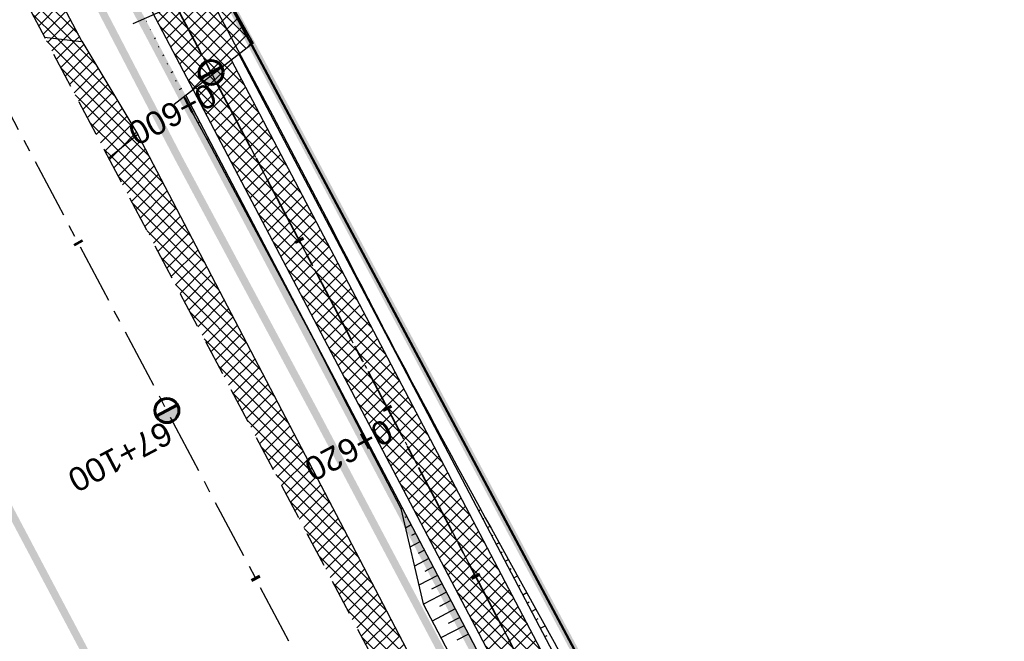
# Model space of a CAD drawing. Header units: metres. Extents: x 7529682 to 7533751, y 5721195 to 5727842.
# Tile 152 of 179: x 7529987 to 7530039, y 5727237 to 5727270. Entities that reach past the tile are written whole.
import ezdxf

# ---------------------------------------------------------------- set-up
doc = ezdxf.new("R2010")
doc.units = ezdxf.units.M
for name, pattern in [('817-dzialki-09-05-04$0$HIDDEN', [0.375, 0.25, -0.125]), ('ACAD_ISO05W100', [33, 24, -3, 0, -3, 0, -3]), ('CENTER', [50.8, 31.75, -6.35, 6.35, -6.35]), ('CENTER2', [28.575, 19.05, -3.175, 3.175, -3.175]), ('HIDDEN', [9.525, 6.35, -3.175])]:
    doc.linetypes.add(name, pattern=pattern)
for name, color, linetype in [('C-DROGI-SYTUACJA', 7, 'Continuous'), ('C-DROGI-SYTUACJA-ETYKIETY', 7, 'Continuous'), ('D-hatch-pobocza', 131, 'Continuous'), ('D-hatch-zjazdy-BA', 244, 'Continuous'), ('D-hatch-zjazdy-kruszywo', 111, 'Continuous'), ('D-pobocza', 60, 'Continuous'), ('D-rowy', 160, 'Continuous'), ('D-skarpa', 2, 'Continuous'), ('D-skarpa-kreskowanie', 2, 'Continuous')]:
    doc.layers.add(name, color=color, linetype=linetype)
for name, color, linetype, lineweight, true_color in [('D-ewidencja-numery', 7, 'Continuous', 50, 0x40ff00), ('D-hatch-ciag-pieszo-rowerowy', 7, 'Continuous', 13, 0xff9f80), ('D-LR-etap-III', 7, '817-dzialki-09-05-04$0$HIDDEN', 50, 0x00008f)]:
    doc.layers.add(name, color=color, linetype=linetype, lineweight=lineweight, true_color=true_color)
for name, color, linetype, lineweight in [('D-krawędzie', 3, 'Continuous', 30), ('D-obrzeża', 2, 'Continuous', 30), ('D-oś', 10, 'CENTER', 30), ('D-pas-drogowy', 7, 'ACAD_ISO05W100', 50), ('D-zjazdy', 202, 'Continuous', 30)]:
    doc.layers.add(name, color=color, linetype=linetype, lineweight=lineweight)
doc.layers.add('poprzeczki', color=7, linetype='Continuous', true_color=0x0000c7)
doc.styles.get("Standard").update_dxf_attribs({"font": 'arial.ttf'})
pattern_1 = [(45, (0, 0), (-0.33675960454, 0.33675960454), []), (135, (0, 0), (-0.33675960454, -0.33675960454), [])]

# ---------------------------------------------------------------- blocks, each defined once
blk = doc.blocks.new('kilometraz')
at = {"linetype": 'ByBlock', "lineweight": -2}
blk.add_hatch(color=0, dxfattribs=at).paths.add_polyline_path([(0, -0.28125, 0.41421356), (0.28125, 0, 0.41421356), (0, 0.28125)])
at = {"color": 0, "linetype": 'ByBlock', "lineweight": -2}
blk.add_line((0, 0.28125), (0, -0.28125), dxfattribs=at)
blk.add_circle((0, 0), 0.28125, dxfattribs=at)
blk = doc.blocks.new('AeccTickLine')
at = {"color": 0, "linetype": 'ByBlock', "lineweight": -2}
blk.add_line((0, 1), (0, -1), dxfattribs=at)

msp = doc.modelspace()

# ---------------------------------------------------------------- hatches: boundary and pattern name
at = {"layer": 'D-hatch-ciag-pieszo-rowerowy'}
h = msp.add_hatch(dxfattribs=at)
h.set_pattern_fill('ANSI37', color=256, scale=0.15, style=0)
h.set_pattern_definition(pattern_1)
h.paths.add_polyline_path([(7530087.679, 5727092.356), (7530089.826, 5727093.645), (7530088.918, 5727095.394), (7530067.691, 5727136.19), (7530050.056, 5727169.469), (7530031.716, 5727204.157), (7530016.024, 5727233.702), (7529998.202, 5727267.634), (7529996.2, 5727266.069), (7530013.813, 5727232.534), (7530029.507, 5727202.986), (7530047.847, 5727168.299), (7530065.478, 5727135.027), (7530086.699, 5727094.242)])
at = {"layer": 'D-hatch-pobocza'}
h = msp.add_hatch(dxfattribs=at)
h.set_pattern_fill('ANSI37', color=256, scale=0.15, style=0)
h.set_pattern_definition(pattern_1)
h.paths.add_polyline_path([(7529905.34, 5727429.09), (7529892.28, 5727453.58), (7529881.53, 5727473.69), (7529872.27, 5727491.4), (7529857.46, 5727519.14), (7529841.38, 5727549.79), (7529827.75, 5727575.78), (7529816.4, 5727596.89), (7529800.43, 5727627.4), (7529788.07, 5727650.98), (7529775.85, 5727673.83), (7529761.3, 5727701.31), (7529749.89, 5727722.83), (7529745.5, 5727731.66), (7529738.971, 5727744.085), (7529737.465, 5727743.316), (7529742.213, 5727734.302), (7529762.326, 5727696.274), (7529777.785, 5727667.006), (7529799.322, 5727626.3), (7529822.193, 5727583.156), (7529846.924, 5727536.347), (7529864.752, 5727502.663), (7529900.459, 5727434.965), (7529935.352, 5727369.308), (7529971.476, 5727300.786), (7529988.361, 5727268.841), (7529990.28, 5727268.6), (7529990.329, 5727268.617), (7529981.66, 5727284.96), (7529968.42, 5727309.6), (7529956.4, 5727332.85), (7529943.52, 5727357.04), (7529932.32, 5727378.32), (7529916.68, 5727408.01)])
h = msp.add_hatch(dxfattribs=at)
h.set_pattern_fill('ANSI37', color=256, scale=0.15, style=0)
h.set_pattern_definition(pattern_1)
h.paths.add_polyline_path([(7530033.2, 5727187.89), (7530019.74, 5727212.96), (7530009.31, 5727233.03), (7529993.271, 5727263.708), (7529991.738, 5727262.452), (7530006.702, 5727234.141), (7530044.198, 5727163.133), (7530082.89, 5727090.2), (7530088.411, 5727079.773), (7530090.482, 5727079.128), (7530082.53, 5727094.32), (7530071.3, 5727115.82), (7530059.02, 5727138.69), (7530045.92, 5727163.31)])
at = {"layer": 'D-hatch-zjazdy-BA'}
h = msp.add_hatch(dxfattribs=at)
h.set_pattern_fill('ANSI37', color=256, scale=0.15, style=0)
h.set_pattern_definition(pattern_1)
h.paths.add_polyline_path([(7529996.2, 5727266.069), (7529999.357, 5727268.527), (7529997.636, 5727271.592), (7529994.115, 5727270.039)])
at = {"layer": 'D-hatch-zjazdy-kruszywo'}
h = msp.add_hatch(dxfattribs=at)
h.set_pattern_fill('ANSI37', color=256, scale=0.15, style=0)
h.set_pattern_definition(pattern_1)
h.paths.add_polyline_path([(7529990.329, 5727268.617), (7529990.28, 5727268.6), (7529988.361, 5727268.841), (7529991.738, 5727262.452), (7529993.271, 5727263.708)])

# ---------------------------------------------------------------- linework, layer by layer
at = {"layer": 'C-DROGI-SYTUACJA', "color": 10, "linetype": 'CENTER2', "lineweight": 35, "ltscale": 0.2}
msp.add_lwpolyline([(7529994.785, 5727271.452), (7530014.919, 5727233.118), (7530030.611, 5727203.571), (7530048.952, 5727168.884), (7530066.584, 5727135.609), (7530088.792, 5727092.929), (7530119.442, 5727037.047), (7530133.98, 5727010.094), (7530160.017, 5726961.45), (7530183.787, 5726917.333), (7530204.666, 5726877.528), (7530227.909, 5726832.904), (7530259.102, 5726774.826, 0.063585), (7530264.989, 5726766.578), (7530268.47, 5726762.818, -0.065084), (7530272.969, 5726756.475), (7530281.424, 5726740.504, -0.065084)], format="xyb", dxfattribs=at)
at = {"layer": 'D-ewidencja-numery', "color": 12, "ltscale": 15, "true_color": 0xc70000}
msp.add_lwpolyline([(7529996.497, 5727273.662), (7530017.541, 5727234.203), (7530033.054, 5727204.864), (7530051.623, 5727170.223), (7530069.277, 5727137.016), (7530089.385, 5727097.534), (7530109.713, 5727060.747), (7530136.77, 5727011.64), (7530162.447, 5726962.744), (7530187.674, 5726916.992), (7530207.821, 5726879.335), (7530230.626, 5726834.519), (7530262.288, 5726776.618), (7530277.51, 5726760.213), (7530286.037, 5726744.107)], dxfattribs=at)
at = {"layer": 'D-krawędzie', "linetype": 'HIDDEN', "ltscale": 0.3}
msp.add_lwpolyline([(7529737.465, 5727743.316), (7529742.213, 5727734.302), (7529762.326, 5727696.274), (7529777.785, 5727667.006), (7529799.322, 5727626.3), (7529822.193, 5727583.156), (7529846.924, 5727536.347), (7529864.752, 5727502.663), (7529900.459, 5727434.965), (7529935.352, 5727369.308), (7529971.476, 5727300.786), (7530006.702, 5727234.141), (7530044.198, 5727163.133), (7530082.89, 5727090.2), (7530098.687, 5727060.362), (7530131.998, 5726997.21), (7530163.822, 5726937.097), (7530204.081, 5726861.013), (7530247.82, 5726778.438), (7530252.22, 5726770.26), (7530259.735, 5726756.9), (7530263.782, 5726749.287), (7530270.196, 5726737.096)], dxfattribs=at)
at = {"layer": 'D-LR-etap-III', "ltscale": 10, "flags": 128}
msp.add_lwpolyline([(7531750.474, 5723895.103, 0.4, 0.4, 0), (7531750.505, 5723895.13, 0.4, 0.4, 0), (7531682.71, 5724022.92, 0.4, 0.4, 0), (7531619.177, 5724147.204, 0.4, 0.4, 0), (7531592.309, 5724198.489, 0.4, 0.4, 0), (7531553.264, 5724272.919, 0.4, 0.4, 0), (7531504.02, 5724366.79, 0.4, 0.4, 0), (7531482.09, 5724407.62, 0.4, 0.4, 0), (7531412.35, 5724541.183, 0.4, 0.4, 0), (7531388.464, 5724586.93, 0.4, 0.4, 0), (7531345.12, 5724669.94, 0.4, 0.4, 0), (7531127.66, 5725081.67, 0.4, 0.4, 0), (7531059.253, 5725211.041, 0.4, 0.4, 0), (7531008.007, 5725307.954, 0.4, 0.4, 0), (7530964.182, 5725390.836, 0.4, 0.4, 0), (7530914.557, 5725484.684, 0.4, 0.4, 0), (7530865.243, 5725577.494, 0.4, 0.4, 0), (7530840.085, 5725624.059, 0.4, 0.4, 0), (7530802.56, 5725694.925, 0.4, 0.4, 0), (7530755.54, 5725787.51, 0.4, 0.4, 0), (7530708.718, 5725876.303, 0.4, 0.4, 0), (7530695.12, 5725902.09, 0.4, 0.4, 0), (7530642.914, 5726001.078, 0.4, 0.4, 0), (7530634.935, 5726016.147, 0.4, 0.4, 0), (7530610.82, 5726061.93, 0.4, 0.4, 0), (7530610.82, 5726061.93, 0.4, 0.4, 0), (7530607.21, 5726063.51, 0.4, 0.4, 0), (7530597.42, 5726080.68, 0.4, 0.4, 0), (7530591.16, 5726088.44, 0.4, 0.4, 0), (7530581.28, 5726107.21, 0.4, 0.4, 0), (7530571.29, 5726130.56, 0.4, 0.4, 0), (7530549.555, 5726171.527, 0.4, 0.4, 0), (7530531.014, 5726206.474, 0.4, 0.4, 0), (7530516.461, 5726236.017, 0.4, 0.4, 0), (7530500.799, 5726266.141, 0.4, 0.4, 0), (7530491.35, 5726283.94, 0.4, 0.4, 0), (7530482.4, 5726303.41, 0.4, 0.4, 0), (7530482.4, 5726303.41, 0.4, 0.4, 0), (7530450.41, 5726357.28, 0.4, 0.4, 0), (7530397.759, 5726458.5, 0.4, 0.4, 0), (7530334.708, 5726583.665, 0.4, 0.4, 0), (7530303.939, 5726645.168, 0.4, 0.4, 0), (7530300.51, 5726651.778, 0.4, 0.4, 0), (7530289.214, 5726671.967, 0.4, 0.4, 0), (7530281.54, 5726685.57, 0.4, 0.4, 0), (7530261.371, 5726724.163, 0.4, 0.4, 0), (7530254.03, 5726738.21, 0.4, 0.4, 0), (7530197.22, 5726845.06, 0.4, 0.4, 0), (7530194.71, 5726849.15, 0.4, 0.4, 0), (7530195.92, 5726850.75, 0.4, 0.4, 0), (7530170.547, 5726892.961, 0.4, 0.4, 0), (7530143.175, 5726945.066, 0.4, 0.4, 0), (7530105.06, 5727018.32, 0.4, 0.4, 0), (7530100.06, 5727027.16, 0.4, 0.4, 0), (7530062.319, 5727099.625, 0.4, 0.4, 0), (7530015.379, 5727189.42, 0.4, 0.4, 0), (7529983.208, 5727250.207, 0.4, 0.4, 0), (7529953.284, 5727306.747, 0.4, 0.4, 0), (7529900.671, 5727406.159, 0.4, 0.4, 0), (7529890.63, 5727425.131, 0.4, 0.4, 0), (7529875.155, 5727454.426, 0.4, 0.4, 0), (7529857.56, 5727487.787, 0.4, 0.4, 0), (7529835.194, 5727530.193, 0.4, 0.4, 0), (7529811.741, 5727574.662, 0.4, 0.4, 0), (7529792.102, 5727611.923, 0.4, 0.4, 0), (7529768.066, 5727657.47, 0.4, 0.4, 0), (7529755.211, 5727682.131, 0.4, 0.4, 0), (7529753.31, 5727681.13, 0.4, 0.4, 0), (7529739.21, 5727707.77, 0.4, 0.4, 0), (7529735.395, 5727711.252, 0.4, 0.4, 0), (7529725.42, 5727730.2, 0.4, 0.4, 0), (7529723.55, 5727729.88, 0.4, 0.4, 0), (7529695.567, 5727782.932, 0.4, 0.4, 0), (7529717.68, 5727794.024, 0.4, 0.4, 0), (7529736.275, 5727758.647, 0.4, 0.4, 0), (7529736.275, 5727758.647, 0.4, 0.4, 0), (7529744.511, 5727750.406, 0.4, 0.4, 0), (7529744.511, 5727750.406, 0.4, 0.4, 0), (7529750.283, 5727738.55, 0.4, 0.4, 0), (7529777.109, 5727687.569, 0.4, 0.4, 0), (7529796.515, 5727651.33, 0.4, 0.4, 0), (7529814.938, 5727616.793, 0.4, 0.4, 0), (7529839.007, 5727572.304, 0.4, 0.4, 0), (7529860.618, 5727532.509, 0.4, 0.4, 0), (7529882.349, 5727491.504, 0.4, 0.4, 0), (7529904.865, 5727449.096, 0.4, 0.4, 0), (7529920.747, 5727418.885, 0.4, 0.4, 0), (7529946.677, 5727368.547, 0.4, 0.4, 0), (7529972.025, 5727320.573, 0.4, 0.4, 0), (7529987.74, 5727290.153, 0.4, 0.4, 0), (7529996.497, 5727273.662, 0.4, 0.4, 0), (7530017.541, 5727234.203, 0.4, 0.4, 0), (7530033.054, 5727204.864, 0.4, 0.4, 0), (7530051.623, 5727170.223, 0.4, 0.4, 0), (7530069.277, 5727137.016, 0.4, 0.4, 0), (7530089.385, 5727097.534, 0.4, 0.4, 0), (7530109.713, 5727060.747, 0.4, 0.4, 0), (7530136.77, 5727011.64, 0.4, 0.4, 0), (7530162.447, 5726962.744, 0.4, 0.4, 0), (7530187.674, 5726916.992, 0.4, 0.4, 0), (7530207.821, 5726879.335, 0.4, 0.4, 0), (7530230.626, 5726834.519, 0.4, 0.4, 0), (7530262.288, 5726776.618, 0.4, 0.4, 0), (7530277.51, 5726760.213, 0.4, 0.4, 0), (7530286.037, 5726744.107, 0.4, 0.4, 0), (7530288.097, 5726735.884, 0.4, 0.4, 0), (7530290.394, 5726725.047, 0.4, 0.4, 0), (7530296.177, 5726713.583, 0.4, 0.4, 0), (7530302.726, 5726701.182, 0.4, 0.4, 0), (7530325.685, 5726657.466, 0.4, 0.4, 0), (7530343.244, 5726623.649, 0.4, 0.4, 0), (7530360.23, 5726591.747, 0.4, 0.4, 0), (7530383.209, 5726548.059, 0.4, 0.4, 0), (7530406.018, 5726503.606, 0.4, 0.4, 0), (7530427.465, 5726462.62, 0.4, 0.4, 0), (7530447.928, 5726424.388, 0.4, 0.4, 0), (7530471.127, 5726379.921, 0.4, 0.4, 0), (7530490.501, 5726343.033, 0.4, 0.4, 0), (7530509.499, 5726306.733, 0.4, 0.4, 0), (7530529.89, 5726267.244, 0.4, 0.4, 0), (7530543.852, 5726238.99, 0.4, 0.4, 0), (7530554.809, 5726218.944, 0.4, 0.4, 0), (7530559.027, 5726212.223, 0.4, 0.4, 0), (7530563.061, 5726206.41, 0.4, 0.4, 0), (7530566.934, 5726200.464, 0.4, 0.4, 0), (7530569.771, 5726194.902, 0.4, 0.4, 0), (7530571.473, 5726191.282, 0.4, 0.4, 0), (7530572.839, 5726188.025, 0.4, 0.4, 0), (7530575.295, 5726182.035, 0.4, 0.4, 0), (7530579.737, 5726173.306, 0.4, 0.4, 0), (7530583.3, 5726167.41, 0.4, 0.4, 0), (7530593.4, 5726163.33, 0.4, 0.4, 0), (7530598.618, 5726155.264, 0.4, 0.4, 0), (7530608.258, 5726140.497, 0.4, 0.4, 0), (7530603.27, 5726136.83, 0.4, 0.4, 0), (7530606.53, 5726131.84, 0.4, 0.4, 0), (7530604.239, 5726124.217, 0.4, 0.4, 0), (7530605.847, 5726121.63, 0.4, 0.4, 0), (7530608.972, 5726116.164, 0.4, 0.4, 0), (7530618.114, 5726097.791, 0.4, 0.4, 0), (7530651.213, 5726034.96, 0.4, 0.4, 0), (7530670.244, 5725998.611, 0.4, 0.4, 0), (7530698.075, 5725945.953, 0.4, 0.4, 0), (7530716.506, 5725911.305, 0.4, 0.4, 0), (7530735.223, 5725875.667, 0.4, 0.4, 0), (7530752.504, 5725842.155, 0.4, 0.4, 0), (7530778.311, 5725793.501, 0.4, 0.4, 0), (7530797.5, 5725756.382, 0.4, 0.4, 0), (7530812.519, 5725728.289, 0.4, 0.4, 0), (7530820.039, 5725713.16, 0.4, 0.4, 0), (7530822.422, 5725710.194, 0.4, 0.4, 0), (7530833.155, 5725688.801, 0.4, 0.4, 0), (7530849.629, 5725656.159, 0.4, 0.4, 0), (7530867.983, 5725621.964, 0.4, 0.4, 0), (7530872.63, 5725612.888, 0.4, 0.4, 0), (7530880.354, 5725597.595, 0.4, 0.4, 0), (7530883.839, 5725593.389, 0.4, 0.4, 0), (7530891.782, 5725587.763, 0.4, 0.4, 0), (7530895.039, 5725584.281, 0.4, 0.4, 0), (7530897.034, 5725580.941, 0.4, 0.4, 0), (7530900.952, 5725579.946, 0.4, 0.4, 0), (7530904.81, 5725571.977, 0.4, 0.4, 0), (7530903.682, 5725568.566, 0.4, 0.4, 0), (7530908.901, 5725558.845, 0.4, 0.4, 0), (7530910.252, 5725545.672, 0.4, 0.4, 0), (7530912.873, 5725538.646, 0.4, 0.4, 0), (7530945.278, 5725478.464, 0.4, 0.4, 0), (7530959.692, 5725450.246, 0.4, 0.4, 0), (7531002.827, 5725368.192, 0.4, 0.4, 0), (7531044.704, 5725290.314, 0.4, 0.4, 0), (7531064.099, 5725253.213, 0.4, 0.4, 0), (7531083.01, 5725216.678, 0.4, 0.4, 0), (7531113.013, 5725158.466, 0.4, 0.4, 0), (7531137.364, 5725113.071, 0.4, 0.4, 0), (7531150.831, 5725086.712, 0.4, 0.4, 0), (7531159.746, 5725076.641, 0.4, 0.4, 0), (7531166.31, 5725074.58, 0.4, 0.4, 0), (7531172.29, 5725062.58, 0.4, 0.4, 0), (7531170.59, 5725055.606, 0.4, 0.4, 0), (7531173.733, 5725044.081, 0.4, 0.4, 0), (7531215.342, 5724964.86, 0.4, 0.4, 0), (7531238.054, 5724921.685, 0.4, 0.4, 0), (7531262.39, 5724875.283, 0.4, 0.4, 0), (7531295.587, 5724811.266, 0.4, 0.4, 0), (7531348.488, 5724712.363, 0.4, 0.4, 0), (7531363.741, 5724682.684, 0.4, 0.4, 0), (7531366.987, 5724675.865, 0.4, 0.4, 0), (7531382.541, 5724646.111, 0.4, 0.4, 0), (7531401.299, 5724610.875, 0.4, 0.4, 0), (7531428.965, 5724558.862, 0.4, 0.4, 0), (7531449.111, 5724520.398, 0.4, 0.4, 0), (7531477.293, 5724465.831, 0.4, 0.4, 0), (7531500.996, 5724421.113, 0.4, 0.4, 0), (7531512.122, 5724400.549, 0.4, 0.4, 0), (7531513.782, 5724396.757, 0.4, 0.4, 0), (7531526.32, 5724379.39, 0.4, 0.4, 0), (7531566.784, 5724302.736, 0.4, 0.4, 0), (7531612.277, 5724225.61, 0.4, 0.4, 0), (7531620.493, 5724210.548, 0.4, 0.4, 0), (7531631.578, 5724196.258, 0.4, 0.4, 0), (7531653.484, 5724152.434, 0.4, 0.4, 0), (7531661.151, 5724128.494, 0.4, 0.4, 0), (7531673.881, 5724101.186, 0.4, 0.4, 0), (7531684.691, 5724081.184, 0.4, 0.4, 0), (7531699.212, 5724051.17, 0.4, 0.4, 0), (7531704.034, 5724040.584, 0.4, 0.4, 0), (7531704.034, 5724040.584, 0.4, 0.4, 0), (7531703.913, 5724037.17, 0.4, 0.4, 0), (7531736.42, 5723969.232, 0.4, 0.4, 0), (7531738.285, 5723967.699, 0.4, 0.4, 0), (7531742.181, 5723962.346, 0.4, 0.4, 0), (7531744.286, 5723958.616, 0.4, 0.4, 0), (7531755.393, 5723944.193, 0.4, 0.4, 0), (7531758.69, 5723936.76, 0.4, 0.4, 0), (7531780.08, 5723929.25, 0.4, 0.4, 0), (7531792.612, 5723906.338, 0.4, 0.4, 0), (7531792.612, 5723906.338, 0.4, 0.4, 0), (7531756.962, 5723883.055, 0.4, 0.4, 0), (7531750.46, 5723895.13, 0.4, 0.4, 0), (7531750.46, 5723895.13, 0, 0, 0)], format="xyseb", dxfattribs=at)
at = {"layer": 'D-obrzeża'}
for points in [[(7530255.071, 5726779.69), (7530226.804, 5726832.32), (7530203.558, 5726876.949), (7530182.683, 5726916.746), (7530158.916, 5726960.858), (7530132.878, 5727009.502), (7530118.344, 5727036.45), (7530087.65, 5727092.412), (7530086.699, 5727094.242), (7530065.478, 5727135.027), (7530047.847, 5727168.299), (7530029.507, 5727202.986), (7530013.813, 5727232.534), (7529993.681, 5727270.865)], [(7530097.92, 5727078.885), (7530089.894, 5727093.518), (7530067.691, 5727136.19), (7530050.056, 5727169.469), (7530031.716, 5727204.157), (7530016.024, 5727233.702), (7529998.205, 5727267.629)]]:
    msp.add_lwpolyline(points, dxfattribs=at)
at = {"layer": 'D-oś', "ltscale": 0.1}
msp.add_lwpolyline([(7530260.688, 5726747.65), (7530256.664, 5726755.22), (7530249.153, 5726768.573), (7530244.732, 5726776.79), (7530200.988, 5726859.376), (7530160.728, 5726935.459), (7530128.903, 5726995.575), (7530095.593, 5727058.727), (7530079.798, 5727088.56), (7530041.105, 5727161.496), (7530003.607, 5727232.506), (7529968.381, 5727299.153), (7529932.259, 5727367.671), (7529897.365, 5727433.327), (7529861.657, 5727501.028), (7529843.829, 5727534.712), (7529819.1, 5727581.518), (7529796.228, 5727624.663), (7529774.69, 5727665.371), (7529759.232, 5727694.637), (7529739.12, 5727732.663), (7529700.238, 5727806.043)], dxfattribs=at)
at = {"layer": 'D-oś', "ltscale": 0.03}
msp.add_lwpolyline([(7529994.785, 5727271.452), (7530014.919, 5727233.118), (7530030.611, 5727203.571), (7530048.952, 5727168.884), (7530066.584, 5727135.609), (7530088.792, 5727092.929), (7530119.442, 5727037.047), (7530133.98, 5727010.094), (7530160.017, 5726961.45), (7530183.787, 5726917.333), (7530204.666, 5726877.528), (7530227.909, 5726832.904), (7530259.102, 5726774.826, 0.063585), (7530264.989, 5726766.578), (7530268.47, 5726762.818, -0.065084), (7530272.969, 5726756.475), (7530281.424, 5726740.504, -0.065084)], format="xyb", dxfattribs=at)
at = {"layer": 'D-pas-drogowy', "ltscale": 0.2, "flags": 128}
msp.add_lwpolyline([(7531633.019, 5724182.834, 0.4, 0.4, 0), (7531617.559, 5724211.608, 0.4, 0.4, 0), (7531566.784, 5724302.736, 0.4, 0.4, 0), (7531538.419, 5724356.47, 0.4, 0.4, 0), (7531526.32, 5724379.39, 0.4, 0.4, 0), (7531516.102, 5724393.607, 0.4, 0.4, 0.001485), (7531513.78, 5724396.838, 0.4, 0.4, 0), (7531501.87, 5724413.41, 0.4, 0.4, 0), (7531474.926, 5724464.508, 0.4, 0.4, 0), (7531446.2, 5724518.992, 0.4, 0.4, 0), (7531424.962, 5724559.262, 0.4, 0.4, 0), (7531398.444, 5724609.566, 0.4, 0.4, 0), (7531379.647, 5724645.216, 0.4, 0.4, 0), (7531365.23, 5724672.56, 0.4, 0.4, 0), (7531341.306, 5724717.915, 0.4, 0.4, 0), (7531312.9, 5724771.789, 0.4, 0.4, 0), (7531292.591, 5724810.307, 0.4, 0.4, 0), (7531259.392, 5724873.271, 0.4, 0.4, 0), (7531233.74, 5724921.923, 0.4, 0.4, 0), (7531203.073, 5724980.092, 0.4, 0.4, 0), (7531173.471, 5725036.225, 0.4, 0.4, 0), (7531168.27, 5725046.09, 0.4, 0.4, 0), (7531172.29, 5725062.58, 0.4, 0.4, 0), (7531166.31, 5725074.58, 0.4, 0.4, 0), (7531150.32, 5725079.6, 0.4, 0.4, 0), (7531141.5, 5725096.43, 0.4, 0.4, 0), (7531109.312, 5725157.814, 0.4, 0.4, 0), (7531086.641, 5725201.048, 0.4, 0.4, 0), (7531059.198, 5725253.384, 0.4, 0.4, 0), (7531028.207, 5725312.489, 0.4, 0.4, 0), (7530999.105, 5725367.99, 0.4, 0.4, 0), (7530956.248, 5725449.725, 0.4, 0.4, 0), (7530924.398, 5725510.464, 0.4, 0.4, 0), (7530897.51, 5725561.74, 0.4, 0.4, 0), (7530894.46, 5725566.14, 0.4, 0.4, 0), (7530892.16, 5725570.49, 0.4, 0.4, 0), (7530869.363, 5725613.307, 0.4, 0.4, 0), (7530861.694, 5725627.705, 0.4, 0.4, 0), (7530852.74, 5725644.52, 0.4, 0.4, 0), (7530831.51, 5725684.2, 0.4, 0.4, 0), (7530811.13, 5725722.52, 0.4, 0.4, 0), (7530792.348, 5725757.941, 0.4, 0.4, 0), (7530768.03, 5725803.8, 0.4, 0.4, 0), (7530748.769, 5725840.179, 0.4, 0.4, 0), (7530727.7, 5725879.97, 0.4, 0.4, 0), (7530712.098, 5725909.545, 0.4, 0.4, 0), (7530693.644, 5725944.645, 0.4, 0.4, 0), (7530665.702, 5725997.539, 0.4, 0.4, 0), (7530641.76, 5726042.88, 0.4, 0.4, 0), (7530616.5, 5726091.48, 0.4, 0.4, 0), (7530604.628, 5726114.32, 0.4, 0.4, -0.007763), (7530602.5, 5726118.43, 0.4, 0.4, 0), (7530603.992, 5726123.395, 0.4, 0.4, 0), (7530606.53, 5726131.84, 0.4, 0.4, 0), (7530603.27, 5726136.83, 0.4, 0.4, 0), (7530593.776, 5726151.369, 0.4, 0.4, 0), (7530590.203, 5726156.84, 0.4, 0.4, 0), (7530583.3, 5726167.41, 0.4, 0.4, 0), (7530580.578, 5726170.428, 0.4, 0.4, 0), (7530575.85, 5726175.67, 0.4, 0.4, 0), (7530569.01, 5726186.66, 0.4, 0.4, 0), (7530562.555, 5726199.189, 0.4, 0.4, 0), (7530555.67, 5726211.39, 0.4, 0.4, 0), (7530548.29, 5726224.23, 0.4, 0.4, 0), (7530540.58, 5726237.71, 0.4, 0.4, 0), (7530532.68, 5726252.65, 0.4, 0.4, 0), (7530524.06, 5726269.35, 0.4, 0.4, 0), (7530502.82, 5726309.91, 0.4, 0.4, 0), (7530488.83, 5726336.63, 0.4, 0.4, 0), (7530466.03, 5726380.16, 0.4, 0.4, 0), (7530438.47, 5726432.77, 0.4, 0.4, 0), (7530424.53, 5726459.09, 0.4, 0.4, 0), (7530401.63, 5726502.97, 0.4, 0.4, 0), (7530383.38, 5726538.06, 0.4, 0.4, 0), (7530353.97, 5726593.52, 0.4, 0.4, 0), (7530338.47, 5726622.74, 0.4, 0.4, 0), (7530322.01, 5726653.88, 0.4, 0.4, 0), (7530297.54, 5726700.33, 0.4, 0.4, 0), (7530287.38, 5726719.6, 0.4, 0.4, 0), (7530285.95, 5726722.316, 0.4, 0.4, 0), (7530280.26, 5726733.12, 0.4, 0.4, 0), (7530266.73, 5726758.74, 0.4, 0.4, 0), (7530260.42, 5726770.47, 0.4, 0.4, 0), (7530253.25, 5726783.82, 0.4, 0.4, 0), (7530244.95, 5726799.33, 0.4, 0.4, 0), (7530239.39, 5726808.49, 0.4, 0.4, 0), (7530238.29, 5726807.9, 0.4, 0.4, 0), (7530218.11, 5726850.67, 0.4, 0.4, 0), (7530175.907, 5726928.168, 0.4, 0.4, 0), (7530096.68, 5727076.15, 0.4, 0.4, 0), (7530094.68, 5727079.89, 0.4, 0.4, 0), (7530064.597, 5727135.523, 0.4, 0.4, 0), (7530046.731, 5727168.892, 0.4, 0.4, 0), (7530025.803, 5727208.461, 0.4, 0.4, 0), (7530012.847, 5727232.979, 0.4, 0.4, 0), (7529994.15, 5727268.45, 0.4, 0.4, 0), (7529981.671, 5727291.93, 0.4, 0.4, 0), (7529949.89, 5727351.73, 0.4, 0.4, 0), (7529924.75, 5727399.03, 0.4, 0.4, 0), (7529915.516, 5727417.1, 0.4, 0.4, 0), (7529885.83, 5727475.19, 0.4, 0.4, 0), (7529862.56, 5727519.97, 0.4, 0.4, 0), (7529852.985, 5727538.191, 0.4, 0.4, 0), (7529836.513, 5727569.511, 0.4, 0.4, 0), (7529815.369, 5727609.141, 0.4, 0.4, 0), (7529792.795, 5727651.247, 0.4, 0.4, 0), (7529774.199, 5727685.858, 0.4, 0.4, 0), (7529746.966, 5727736.059, 0.4, 0.4, 0), (7529733.92, 5727757.62, 0.4, 0.4, 0), (7529708.607, 5727806.389, 0.4, 0.4, 0), (7529688.492, 5727796.345, 0.4, 0.4, 0), (7529723.55, 5727729.88, 0.4, 0.4, 0), (7529725.42, 5727730.2, 0.4, 0.4, 0), (7529735.38, 5727711.28, 0.4, 0.4, 0), (7529739.21, 5727707.77, 0.4, 0.4, 0), (7529753.31, 5727681.13, 0.4, 0.4, 0), (7529755.178, 5727682.114, 0.4, 0.4, 0), (7529792.102, 5727611.923, 0.4, 0.4, 0), (7529811.741, 5727574.662, 0.4, 0.4, 0), (7529835.194, 5727530.193, 0.4, 0.4, 0), (7529857.56, 5727487.787, 0.4, 0.4, 0), (7529875.155, 5727454.426, 0.4, 0.4, 0), (7529890.63, 5727425.131, 0.4, 0.4, 0), (7529900.671, 5727406.159, 0.4, 0.4, 0), (7529953.284, 5727306.747, 0.4, 0.4, 0), (7529983.208, 5727250.207, 0.4, 0.4, 0), (7530015.379, 5727189.42, 0.4, 0.4, 0), (7530062.319, 5727099.625, 0.4, 0.4, 0), (7530100.06, 5727027.16, 0.4, 0.4, 0), (7530105.06, 5727018.32, 0.4, 0.4, 0), (7530143.175, 5726945.066, 0.4, 0.4, 0), (7530170.547, 5726892.961, 0.4, 0.4, 0), (7530195.92, 5726850.75, 0.4, 0.4, 0), (7530194.71, 5726849.15, 0.4, 0.4, 0), (7530197.22, 5726845.06, 0.4, 0.4, 0), (7530254.03, 5726738.21, 0.4, 0.4, 0), (7530261.371, 5726724.163, 0.4, 0.4, 0), (7530281.54, 5726685.57, 0.4, 0.4, 0), (7530289.214, 5726671.967, 0.4, 0.4, 0), (7530300.51, 5726651.778, 0.4, 0.4, 0), (7530303.939, 5726645.168, 0.4, 0.4, 0), (7530334.708, 5726583.665, 0.4, 0.4, 0), (7530397.759, 5726458.5, 0.4, 0.4, 0), (7530450.41, 5726357.28, 0.4, 0.4, 0), (7530482.4, 5726303.41, 0.4, 0.4, 0), (7530483.688, 5726301.003, 0.4, 0.4, 0), (7530491.35, 5726283.94, 0.4, 0.4, 0), (7530512.67, 5726243.78, 0.4, 0.4, 0), (7530529.43, 5726209.46, 0.4, 0.4, 0), (7530571.29, 5726130.56, 0.4, 0.4, 0), (7530581.28, 5726107.21, 0.4, 0.4, 0), (7530591.16, 5726088.44, 0.4, 0.4, 0), (7530597.42, 5726080.68, 0.4, 0.4, 0), (7530607.21, 5726063.51, 0.4, 0.4, 0), (7530610.82, 5726061.93, 0.4, 0.4, 0), (7530634.935, 5726016.147, 0.4, 0.4, 0), (7530642.914, 5726001.078, 0.4, 0.4, 0), (7530695.12, 5725902.09, 0.4, 0.4, 0), (7530708.718, 5725876.303, 0.4, 0.4, 0), (7530755.54, 5725787.51, 0.4, 0.4, 0), (7530802.56, 5725694.925, 0.4, 0.4, 0), (7530840.085, 5725624.059, 0.4, 0.4, 0), (7530865.243, 5725577.494, 0.4, 0.4, 0), (7530914.557, 5725484.684, 0.4, 0.4, 0), (7530964.182, 5725390.836, 0.4, 0.4, 0), (7531008.007, 5725307.954, 0.4, 0.4, 0), (7531059.253, 5725211.041, 0.4, 0.4, 0), (7531127.66, 5725081.67, 0.4, 0.4, 0), (7531345.12, 5724669.94, 0.4, 0.4, 0), (7531388.464, 5724586.93, 0.4, 0.4, 0), (7531412.35, 5724541.183, 0.4, 0.4, 0), (7531482.09, 5724407.62, 0.4, 0.4, 0), (7531504.02, 5724366.79, 0.4, 0.4, 0), (7531519.374, 5724337.52, 0.4, 0.4, 0), (7531563.749, 5724252.932, 0.4, 0.4, 0), (7531602.175, 5724179.681, 0.4, 0.4, 0), (7531619.177, 5724147.204, 0.4, 0.4, 0), (7531625.038, 5724135.635, 0.4, 0.4, 0), (7531656.796, 5724073.316, 0.4, 0.4, 0), (7531675.12, 5724037.36, 0.4, 0.4, 0), (7531682.71, 5724022.92, 0.4, 0.4, 0), (7531705.565, 5723979.811, 0.4, 0.4, 0), (7531736.606, 5723921.262, 0.4, 0.4, 0), (7531750.46, 5723895.13, 0.4, 0.4, 0), (7531740.77, 5723886.56, 0.4, 0.4, 0), (7531732.86, 5723885, 0.4, 0.4, 0), (7531722.18, 5723887.77, 0.4, 0.4, 0), (7531729.87, 5723862.17, 0.4, 0.4, 0), (7531742.92, 5723861.93, 0.4, 0.4, 0), (7531763.71, 5723859.52, 0.4, 0.4, 0), (7531768.42, 5723854.12, 0.4, 0.4, 0), (7531787.42, 5723817.97, 0.4, 0.4, 0), (7531795.57, 5723809.82, 0.4, 0.4, 0), (7531816.347, 5723819.85, 0.4, 0.4, 0), (7531816.347, 5723819.85, 0.4, 0.4, 0), (7531805.06, 5723843.23, 0.4, 0.4, 0), (7531803.61, 5723886.23, 0.4, 0.4, 0), (7531803.61, 5723886.23, 0.4, 0.4, 0), (7531780.08, 5723929.25, 0.4, 0.4, 0), (7531758.69, 5723936.76, 0.4, 0.4, 0), (7531749.359, 5723946.412, 0.4, 0.4, 0), (7531742.71, 5723953.29, 0.4, 0.4, 0), (7531735.177, 5723967.878, 0.4, 0.4, 0), (7531722.37, 5723992.68, 0.4, 0.4, 0), (7531705.042, 5724030.886, 0.4, 0.4, 0), (7531699.47, 5724043.17, 0.4, 0.4, 0), (7531692.69, 5724058.11, 0.4, 0.4, 0), (7531679.672, 5724084.017, 0.4, 0.4, 0), (7531674.55, 5724094.21, 0.4, 0.4, 0), (7531666.633, 5724114.003, 0.4, 0.4, 0), (7531649, 5724153.82, 0.4, 0.4, 0), (7531641.49, 5724149.34, 0.4, 0.4, 0), (7531626.04, 5724179.34, 0.4, 0.4, 0), (7531633.03, 5724182.84, 0, 0, 0)], format="xyseb", dxfattribs=at)
at = {"layer": 'D-pobocza', "linetype": 'ByBlock'}
msp.add_lwpolyline([(7529990.329, 5727268.617), (7529981.66, 5727284.96), (7529968.42, 5727309.6), (7529956.4, 5727332.85), (7529943.52, 5727357.04), (7529932.32, 5727378.32), (7529916.68, 5727408.01), (7529905.34, 5727429.09), (7529892.28, 5727453.58), (7529881.53, 5727473.69), (7529872.27, 5727491.4), (7529857.46, 5727519.14), (7529841.38, 5727549.79), (7529827.75, 5727575.78), (7529816.4, 5727596.89), (7529800.43, 5727627.4), (7529788.07, 5727650.98), (7529775.85, 5727673.83), (7529761.3, 5727701.31), (7529749.89, 5727722.83), (7529745.5, 5727731.66), (7529738.971, 5727744.085), (7529737.465, 5727743.316)], dxfattribs=at)
at = {"layer": 'D-pobocza'}
for points in [[(7529998.605, 5727267.942), (7530016.466, 5727233.935), (7530032.157, 5727204.391), (7530050.498, 5727169.703), (7530068.134, 5727136.422), (7530090.335, 5727093.754), (7530120.98, 5727037.883), (7530135.521, 5727010.922), (7530161.559, 5726962.278), (7530185.332, 5726918.154), (7530206.217, 5726878.339), (7530218.182, 5726855.367)], [(7529995.8, 5727265.757), (7530013.371, 5727232.301), (7530029.065, 5727202.752), (7530047.405, 5727168.065), (7530065.035, 5727134.795), (7530087.248, 5727092.104), (7530117.905, 5727036.211), (7530132.438, 5727009.265), (7530158.475, 5726960.622), (7530182.241, 5726916.511), (7530203.115, 5726876.718), (7530214.73, 5726854.418)], [(7530090.482, 5727079.128), (7530082.53, 5727094.32), (7530071.3, 5727115.82), (7530059.02, 5727138.69), (7530045.92, 5727163.31), (7530033.2, 5727187.89), (7530019.74, 5727212.96), (7530009.31, 5727233.03), (7529993.271, 5727263.708)]]:
    msp.add_lwpolyline(points, dxfattribs=at)
at = {"layer": 'D-rowy', "linetype": 'HIDDEN', "ltscale": 0.1, "const_width": 0.4, "flags": 128}
msp.add_lwpolyline([(7530210.965, 5726857.162), (7530158.809, 5726954.52), (7530122.465, 5727022.753), (7530095.922, 5727072.859), (7530086.314, 5727091.113), (7530063.16, 5727134.709), (7530033.596, 5727190.759), (7530021.34, 5727213.676), (7530002.619, 5727249.036), (7529995.396, 5727262.503), (7529988.789, 5727275.206), (7529976.334, 5727299.006), (7529958.125, 5727333.488), (7529939.362, 5727369.129), (7529923.146, 5727399.734), (7529918.219, 5727408.985), (7529909.126, 5727427.527), (7529905.376, 5727434.673), (7529896.192, 5727451.152), (7529887.557, 5727467.231), (7529877.124, 5727486.657), (7529866.166, 5727506.778), (7529855.76, 5727526.176), (7529840.707, 5727554.898), (7529824.518, 5727585.588), (7529810.515, 5727612.292), (7529795.682, 5727640.077), (7529780.379, 5727668.69), (7529772.315, 5727684.078), (7529762.635, 5727702.447), (7529747.007, 5727732.117), (7529740.676, 5727744.954)], dxfattribs=at)
at = {"layer": 'D-skarpa', "linetype": 'Continuous'}
msp.add_lwpolyline([(7529996.398, 5727272.235), (7529998.722, 5727267.808), (7530000.378, 5727264.724), (7530003.399, 5727258.969), (7530003.399, 5727258.969, 0.009181), (7530012.808, 5727241.321), (7530012.808, 5727241.321), (7530015.231, 5727236.945), (7530016.763, 5727234.087), (7530017.535, 5727232.518), (7530019.734, 5727228.025), (7530022.127, 5727223.634), (7530026.283, 5727216.076), (7530026.954, 5727214.875), (7530029.22, 5727210.417), (7530032.389, 5727204.516), (7530033.922, 5727201.587)], format="xyb", dxfattribs=at)
msp.add_lwpolyline([(7529995.695, 5727265.674), (7529997.148, 5727263.028), (7529997.849, 5727261.702), (7530000.207, 5727257.293), (7530002.553, 5727252.877), (7530004.349, 5727249.372), (7530007.144, 5727243.993), (7530008.324, 5727238.965), (7530010.636, 5727234.532), (7530012.162, 5727231.67), (7530013.06, 5727230.142), (7530016.242, 5727226.17), (7530018.782, 5727221.858), (7530021.127, 5727217.442), (7530022.823, 5727214.238), (7530023.473, 5727213.026), (7530025.8, 5727208.601), (7530028.908, 5727202.667)], dxfattribs=at)
at = {"layer": 'D-skarpa-kreskowanie', "linetype": 'Continuous'}
for p, q in [((7529993.711, 5727269.669, 107.905), (7529993.738, 5727269.682, 107.886)), ((7529993.932, 5727269.219, 107.914), (7529993.951, 5727269.23, 107.9)), ((7529994.152, 5727268.77, 107.924), (7529994.203, 5727268.797, 107.886)), ((7529994.372, 5727268.321, 107.933), (7529994.404, 5727268.338, 107.91)), ((7529994.592, 5727267.872, 107.943), (7529994.668, 5727267.912, 107.887)), ((7529998.727, 5727267.8, 108.045), (7529998.69, 5727267.78, 108.017)), ((7529994.813, 5727267.423, 107.952), (7529994.856, 5727267.446, 107.919)), ((7529995.033, 5727266.974, 107.962), (7529995.133, 5727267.026, 107.887)), ((7529998.963, 5727267.359, 108.048), (7529998.943, 5727267.349, 108.032)), ((7529995.253, 5727266.525, 107.971), (7529995.309, 5727266.554, 107.929)), ((7529999.2, 5727266.919, 108.051), (7529999.155, 5727266.895, 108.017)), ((7529999.436, 5727266.478, 108.054), (7529999.412, 5727266.465, 108.036)), ((7529995.474, 5727266.076, 107.98), (7529995.598, 5727266.141, 107.887)), ((7529999.673, 5727266.038, 108.057), (7529999.62, 5727266.01, 108.017)), ((7529995.715, 5727265.638, 107.974), (7529995.773, 5727265.668, 107.93)), ((7529999.909, 5727265.597, 108.06), (7529999.881, 5727265.582, 108.039)), ((7529995.956, 5727265.2, 107.968), (7529996.063, 5727265.256, 107.887)), ((7530000.146, 5727265.156, 108.063), (7530000.085, 5727265.124, 108.017)), ((7529996.196, 5727264.761, 107.962), (7529996.246, 5727264.787, 107.924)), ((7530000.382, 5727264.716, 108.066), (7530000.35, 5727264.699, 108.042)), ((7529996.437, 5727264.323, 107.956), (7529996.528, 5727264.37, 107.887)), ((7529996.678, 5727263.885, 107.949), (7529996.719, 5727263.906, 107.918)), ((7530000.615, 5727264.273, 108.066), (7530000.55, 5727264.239, 108.018)), ((7529996.918, 5727263.446, 107.943), (7529996.993, 5727263.485, 107.887)), ((7530000.847, 5727263.83, 108.066), (7530000.815, 5727263.814, 108.042)), ((7530001.08, 5727263.388, 108.067), (7530001.015, 5727263.354, 108.018)), ((7529997.159, 5727263.008, 107.938), (7529997.192, 5727263.025, 107.913)), ((7530001.312, 5727262.945, 108.067), (7530001.28, 5727262.928, 108.042)), ((7529997.392, 5727262.566, 107.937), (7529997.458, 5727262.6, 107.888)), ((7530001.544, 5727262.502, 108.067), (7530001.48, 5727262.469, 108.018)), ((7529997.626, 5727262.124, 107.936), (7529997.658, 5727262.14, 107.912)), ((7530001.777, 5727262.06, 108.067), (7530001.745, 5727262.043, 108.042)), ((7529997.86, 5727261.682, 107.935), (7529997.923, 5727261.715, 107.888)), ((7530002.009, 5727261.617, 108.067), (7530001.945, 5727261.583, 108.018)), ((7529998.096, 5727261.241, 107.933), (7529998.125, 5727261.256, 107.91)), ((7529998.332, 5727260.8, 107.93), (7529998.388, 5727260.829, 107.888)), ((7530002.242, 5727261.174, 108.067), (7530002.21, 5727261.157, 108.043)), ((7529998.567, 5727260.359, 107.928), (7529998.594, 5727260.373, 107.908)), ((7530002.474, 5727260.732, 108.067), (7530002.41, 5727260.698, 108.018)), ((7530002.707, 5727260.289, 108.067), (7530002.674, 5727260.272, 108.043)), ((7529998.803, 5727259.918, 107.925), (7529998.853, 5727259.944, 107.888)), ((7530002.939, 5727259.846, 108.067), (7530002.875, 5727259.813, 108.019)), ((7529999.039, 5727259.477, 107.923), (7529999.062, 5727259.489, 107.906)), ((7530003.171, 5727259.404, 108.067), (7530003.139, 5727259.387, 108.043)), ((7529999.275, 5727259.036, 107.921), (7529999.318, 5727259.059, 107.888)), ((7530003.404, 5727258.961, 108.067), (7530003.34, 5727258.927, 108.019)), ((7529999.51, 5727258.595, 107.918), (7529999.53, 5727258.605, 107.903)), ((7529999.746, 5727258.154, 107.916), (7529999.783, 5727258.173, 107.889)), ((7530003.635, 5727258.518, 108.066), (7530003.604, 5727258.501, 108.042)), ((7529999.982, 5727257.713, 107.913), (7529999.998, 5727257.722, 107.901)), ((7530003.866, 5727258.074, 108.065), (7530003.805, 5727258.042, 108.019)), ((7530000.218, 5727257.272, 107.911), (7530000.247, 5727257.288, 107.889)), ((7530004.097, 5727257.631, 108.064), (7530004.067, 5727257.615, 108.042)), ((7530004.328, 5727257.187, 108.063), (7530004.27, 5727257.157, 108.019)), ((7530000.452, 5727256.831, 107.908), (7530000.466, 5727256.838, 107.899)), ((7530004.559, 5727256.744, 108.062), (7530004.531, 5727256.729, 108.041)), ((7530000.687, 5727256.389, 107.906), (7530000.712, 5727256.403, 107.889)), ((7530004.791, 5727256.301, 108.061), (7530004.735, 5727256.271, 108.019)), ((7530000.922, 5727255.948, 107.903), (7530000.933, 5727255.954, 107.896)), ((7530005.022, 5727255.857, 108.06), (7530004.994, 5727255.843, 108.04)), ((7530001.156, 5727255.506, 107.9), (7530001.177, 5727255.517, 107.889)), ((7530001.391, 5727255.065, 107.897), (7530001.4, 5727255.07, 107.893)), ((7530005.253, 5727255.414, 108.059), (7530005.2, 5727255.386, 108.019)), ((7530001.626, 5727254.623, 107.894), (7530001.642, 5727254.632, 107.889)), ((7530005.484, 5727254.97, 108.058), (7530005.458, 5727254.957, 108.039)), ((7530005.715, 5727254.527, 108.057), (7530005.665, 5727254.501, 108.02)), ((7530001.86, 5727254.182, 107.892), (7530001.868, 5727254.185, 107.89)), ((7530005.944, 5727254.083, 108.055), (7530005.921, 5727254.07, 108.037)), ((7530002.107, 5727253.747, 107.889), (7530002.095, 5727253.74, 107.889)), ((7530006.174, 5727253.639, 108.053), (7530006.13, 5727253.615, 108.02)), ((7530002.34, 5727253.304, 107.89), (7530002.335, 5727253.301, 107.888)), ((7530006.403, 5727253.194, 108.051), (7530006.383, 5727253.184, 108.035)), ((7530002.572, 5727252.861, 107.89), (7530002.564, 5727252.857, 107.883)), ((7530006.633, 5727252.75, 108.049), (7530006.595, 5727252.73, 108.02)), ((7530002.805, 5727252.419, 107.89), (7530002.798, 5727252.415, 107.885)), ((7530003.037, 5727251.976, 107.89), (7530003.02, 5727251.967, 107.877)), ((7530006.862, 5727252.306, 108.047), (7530006.845, 5727252.297, 108.033)), ((7530003.27, 5727251.533, 107.89), (7530003.259, 5727251.528, 107.882)), ((7530007.092, 5727251.862, 108.044), (7530007.06, 5727251.845, 108.02)), ((7530007.322, 5727251.417, 108.042), (7530007.307, 5727251.41, 108.031)), ((7530003.502, 5727251.091, 107.89), (7530003.476, 5727251.077, 107.87)), ((7530007.551, 5727250.973, 108.04), (7530007.525, 5727250.959, 108.02)), ((7530003.735, 5727250.648, 107.89), (7530003.719, 5727250.64, 107.878)), ((7530007.782, 5727250.53, 108.037), (7530007.77, 5727250.523, 108.028)), ((7530003.967, 5727250.205, 107.89), (7530003.932, 5727250.187, 107.863)), ((7530008.013, 5727250.086, 108.035), (7530007.99, 5727250.074, 108.017)), ((7530004.2, 5727249.763, 107.89), (7530004.18, 5727249.752, 107.875)), ((7530008.244, 5727249.643, 108.031), (7530008.233, 5727249.637, 108.023)), ((7530004.432, 5727249.32, 107.89), (7530004.388, 5727249.297, 107.857)), ((7530004.665, 5727248.877, 107.888), (7530004.642, 5727248.865, 107.871)), ((7530008.474, 5727249.199, 108.028), (7530008.455, 5727249.189, 108.014)), ((7530004.897, 5727248.435, 107.887), (7530004.849, 5727248.41, 107.851)), ((7530008.705, 5727248.755, 108.025), (7530008.696, 5727248.751, 108.019)), ((7530008.935, 5727248.312, 108.022), (7530008.92, 5727248.303, 108.01)), ((7530005.13, 5727247.992, 107.885), (7530005.105, 5727247.979, 107.866)), ((7530009.166, 5727247.868, 108.019), (7530009.159, 5727247.864, 108.014)), ((7530005.362, 5727247.549, 107.884), (7530005.31, 5727247.522, 107.845)), ((7530009.396, 5727247.424, 108.016), (7530009.385, 5727247.418, 108.007)), ((7530005.595, 5727247.107, 107.882), (7530005.568, 5727247.093, 107.862)), ((7530009.626, 5727246.98, 108.013), (7530009.622, 5727246.978, 108.009)), ((7530005.827, 5727246.664, 107.88), (7530005.771, 5727246.635, 107.838)), ((7530006.06, 5727246.221, 107.879), (7530006.031, 5727246.206, 107.857)), ((7530009.857, 5727246.537, 108.01), (7530009.85, 5727246.533, 108.004)), ((7530006.292, 5727245.779, 107.877), (7530006.232, 5727245.747, 107.832)), ((7530010.087, 5727246.093, 108.006), (7530010.085, 5727246.092, 108.004)), ((7530006.525, 5727245.336, 107.876), (7530006.494, 5727245.32, 107.852)), ((7530010.318, 5727245.649, 108.003), (7530010.315, 5727245.647, 108.001)), ((7530010.547, 5727245.205, 107.999), (7530010.557, 5727245.21, 107.994)), ((7530006.757, 5727244.893, 107.874), (7530006.693, 5727244.86, 107.826)), ((7530010.78, 5727244.762, 107.998), (7530010.817, 5727244.782, 107.973)), ((7530006.99, 5727244.451, 107.872), (7530006.957, 5727244.434, 107.848)), ((7530011.012, 5727244.319, 107.996), (7530011.039, 5727244.334, 107.977)), ((7530007.222, 5727244.008, 107.871), (7530007.149, 5727243.97, 107.816)), ((7530011.245, 5727243.877, 107.994), (7530011.316, 5727243.914, 107.943)), ((7530007.455, 5727243.565, 107.869), (7530007.361, 5727243.516, 107.799)), ((7530007.687, 5727243.123, 107.868), (7530007.385, 5727242.964, 107.64)), ((7530011.477, 5727243.434, 107.993), (7530011.521, 5727243.457, 107.961)), ((7530007.92, 5727242.68, 107.866), (7530007.712, 5727242.571, 107.709)), ((7530011.71, 5727242.992, 107.991), (7530011.815, 5727243.047, 107.914)), ((7530011.942, 5727242.549, 107.99), (7530012.003, 5727242.581, 107.944)), ((7530008.152, 5727242.237, 107.864), (7530007.621, 5727241.959, 107.465)), ((7530012.175, 5727242.106, 107.988), (7530012.314, 5727242.18, 107.884)), ((7530008.385, 5727241.795, 107.863), (7530008.062, 5727241.625, 107.62)), ((7530012.407, 5727241.664, 107.986), (7530012.485, 5727241.705, 107.928)), ((7530008.617, 5727241.352, 107.861), (7530007.858, 5727240.953, 107.289)), ((7530012.64, 5727241.221, 107.985), (7530012.813, 5727241.312, 107.854)), ((7530008.85, 5727240.91, 107.86), (7530008.413, 5727240.68, 107.53)), ((7530012.872, 5727240.778, 107.983), (7530012.964, 5727240.826, 107.914)), ((7530009.082, 5727240.467, 107.858), (7530008.094, 5727239.948, 107.114)), ((7530009.315, 5727240.024, 107.856), (7530008.763, 5727239.735, 107.441)), ((7530013.105, 5727240.336, 107.982), (7530013.298, 5727240.437, 107.836)), ((7530009.547, 5727239.582, 107.855), (7530008.335, 5727238.945, 106.942)), ((7530013.337, 5727239.893, 107.98), (7530013.439, 5727239.946, 107.904)), ((7530013.57, 5727239.45, 107.978), (7530013.782, 5727239.562, 107.818)), ((7530009.78, 5727239.139, 107.853), (7530009.173, 5727238.82, 107.396)), ((7530013.802, 5727239.008, 107.977), (7530013.913, 5727239.066, 107.893)), ((7530010.012, 5727238.696, 107.852), (7530008.797, 5727238.058, 106.937)), ((7530014.034, 5727238.565, 107.975), (7530014.267, 5727238.687, 107.8)), ((7530010.245, 5727238.254, 107.85), (7530009.637, 5727237.934, 107.392)), ((7530014.267, 5727238.122, 107.974), (7530014.388, 5727238.186, 107.882)), ((7530010.477, 5727237.811, 107.848), (7530009.26, 5727237.171, 106.931)), ((7530014.499, 5727237.68, 107.972), (7530014.752, 5727237.812, 107.782)), ((7530010.71, 5727237.368, 107.847), (7530010.1, 5727237.048, 107.388)), ((7530014.732, 5727237.237, 107.97), (7530014.863, 5727237.306, 107.872))]:
    msp.add_line(p, q, dxfattribs=at)
at = {"layer": 'D-zjazdy'}
msp.add_lwpolyline([(7529993.02, 5727269.557), (7529997.636, 5727271.592), (7529999.357, 5727268.527), (7529995.192, 5727265.282)], dxfattribs=at)
at = {"layer": 'D-zjazdy', "linetype": 'ByBlock'}
msp.add_lwpolyline([(7529988.361, 5727268.841), (7529990.28, 5727268.6), (7529990.329, 5727268.617), (7529993.271, 5727263.708), (7529991.738, 5727262.452)], dxfattribs=at)

# ---------------------------------------------------------------- block references
at = {"layer": 'C-DROGI-SYTUACJA-ETYKIETY', "color": 2, "linetype": 'Continuous', "lineweight": 60, "xscale": 0.2499999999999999, "yscale": 0.2499999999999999, "zscale": 0.2499999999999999, "rotation": 297.8590090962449}
for p in [(7529990.136, 5727257.993), (7529999.482, 5727240.311)]:
    msp.add_blockref('AeccTickLine', p, dxfattribs=at)
at = {"layer": 'C-DROGI-SYTUACJA-ETYKIETY', "color": 10, "linetype": 'Continuous', "lineweight": 60, "xscale": 2.249999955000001, "yscale": 2.249999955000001, "zscale": 2.249999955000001, "rotation": 297.8590090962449}
msp.add_blockref('kilometraz', (7529994.809, 5727249.152), dxfattribs=at)
at = {"layer": 'poprzeczki', "color": 10, "linetype": 'Continuous', "lineweight": 60, "xscale": 2.249999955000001, "yscale": 2.249999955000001, "zscale": 2.249999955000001, "rotation": 297.7092050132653}
msp.add_blockref('kilometraz', (7529997.136, 5727266.975), dxfattribs=at)
at = {"layer": 'poprzeczki', "color": 2, "linetype": 'Continuous', "lineweight": 60, "xscale": 0.2499999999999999, "yscale": 0.2499999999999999, "zscale": 0.2499999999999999, "rotation": 297.7092050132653}
for p in [(7530001.786, 5727258.122), (7530006.436, 5727249.269), (7530011.086, 5727240.416)]:
    msp.add_blockref('AeccTickLine', p, dxfattribs=at)

# ---------------------------------------------------------------- texts
at = {"layer": 'C-DROGI-SYTUACJA-ETYKIETY', "color": 2}
for s, rotation, p in [('0+600', 207.7092, (7529996.979, 5727266.469)), ('67+100', 207.859, (7529994.652, 5727248.645)), ('0+620', 207.7092, (7530006.278, 5727248.763))]:
    msp.add_text(s, height=1.25, rotation=rotation, dxfattribs=at).set_placement(p)

doc.saveas('drawing.dxf')
